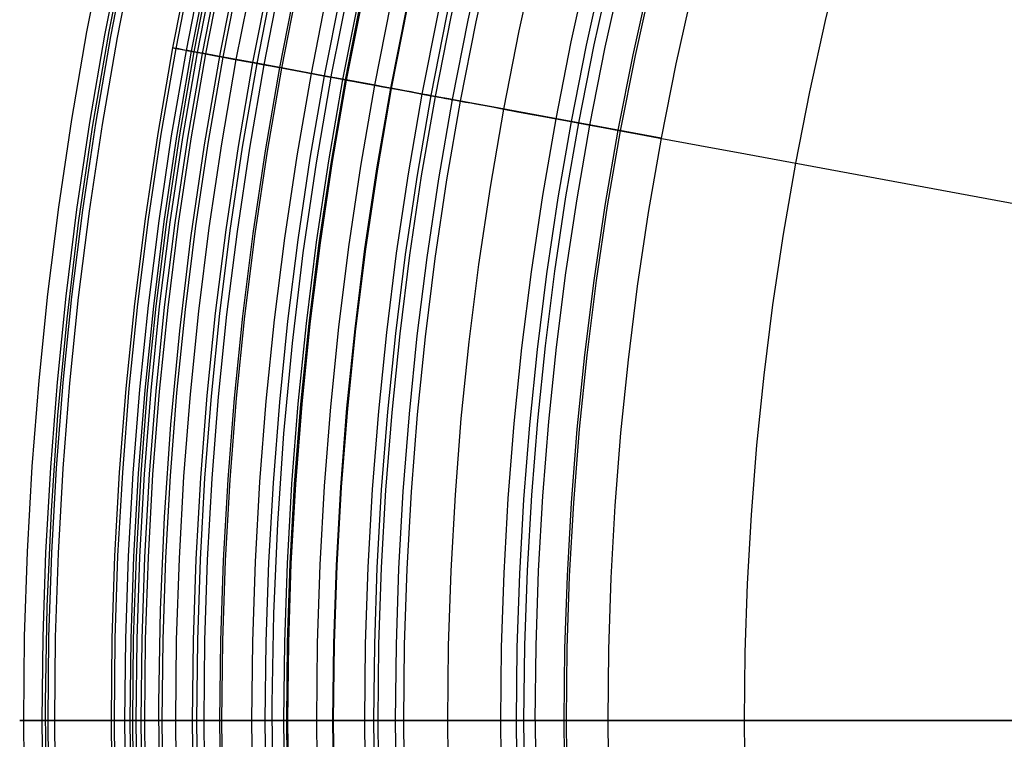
# Model space of a CAD drawing. Header units: millimetres. Extents: x -14 to 488, y -50 to 50.
# Tile 8 of 256: x 56 to 69, y 0 to 9. Entities that reach past the tile are written whole.
import ezdxf

# ---------------------------------------------------------------- set-up
doc = ezdxf.new("R2010")
doc.units = ezdxf.units.MM
doc.header["$MEASUREMENT"] = 0
doc.layers.add('Default', color=7, linetype='Continuous')

msp = doc.modelspace()

# ---------------------------------------------------------------- linework, layer by layer
at = {"layer": 'Default'}
for points in [[(58.916, 16.573), (58.504, 15.354), (58.122, 14.124), (57.773, 12.884), (57.456, 11.636), (57.171, 10.379), (56.919, 9.116), (56.701, 7.854), (56.515, 6.587), (56.362, 5.315), (56.241, 4.04), (56.155, 2.775), (56.1, 1.509), (56.078, 0.242), (56.088, -1.026), (56.129, -2.273), (56.202, -3.519), (56.306, -4.762), (56.44, -6.003), (56.603, -7.214), (56.795, -8.422), (57.016, -9.624)], [(57.626, 0), (57.638, 1.071), (57.674, 2.151), (57.735, 3.239), (57.821, 4.335), (57.934, 5.438), (58.072, 6.547), (58.238, 7.661), (58.431, 8.779), (58.653, 9.9), (58.902, 11.024), (59.181, 12.149), (59.488, 13.275), (59.825, 14.4), (60.191, 15.523), (60.588, 16.643)], [(57.805, 0), (57.817, 1.067), (57.853, 2.143), (57.913, 3.227), (57.999, 4.319), (58.111, 5.418), (58.249, 6.522), (58.415, 7.632), (58.607, 8.746), (58.828, 9.864), (59.077, 10.983), (59.354, 12.104), (59.66, 13.226), (59.996, 14.346), (60.361, 15.465), (60.755, 16.581)], [(60.823, 0), (60.834, 1), (60.868, 2.008), (60.925, 3.024), (61.005, 4.048), (61.11, 5.077), (61.24, 6.113), (61.395, 7.153), (61.575, 8.197), (61.782, 9.244), (62.015, 10.294), (62.275, 11.344), (62.562, 12.395), (62.877, 13.445), (63.219, 14.494), (63.588, 15.54), (63.986, 16.582)], [(58.028, 0), (58.04, 1.062), (58.076, 2.133), (58.136, 3.212), (58.222, 4.299), (58.333, 5.392), (58.471, 6.492), (58.635, 7.597), (58.827, 8.706), (59.046, 9.818), (59.294, 10.932), (59.57, 12.048), (59.875, 13.164), (60.209, 14.28), (60.572, 15.393), (60.965, 16.504)], [(58.084, 0), (58.096, 1.061), (58.132, 2.13), (58.192, 3.208), (58.277, 4.294), (58.389, 5.386), (58.526, 6.484), (58.69, 7.588), (58.882, 8.695), (59.101, 9.806), (59.348, 10.919), (59.624, 12.034), (59.929, 13.149), (60.262, 14.263), (60.625, 15.375), (61.017, 16.485)], [(58.18, 0), (58.191, 1.059), (58.227, 2.126), (58.287, 3.202), (58.372, 4.285), (58.483, 5.375), (58.621, 6.471), (58.785, 7.573), (58.976, 8.678), (59.194, 9.787), (59.441, 10.898), (59.716, 12.01), (60.02, 13.123), (60.353, 14.234), (60.715, 15.345), (61.107, 16.452)], [(58.389, 0), (58.401, 1.054), (58.437, 2.117), (58.497, 3.188), (58.581, 4.266), (58.692, 5.352), (58.829, 6.443), (58.992, 7.539), (59.182, 8.64), (59.4, 9.744), (59.646, 10.85), (59.92, 11.957), (60.222, 13.065), (60.554, 14.172), (60.914, 15.277), (61.304, 16.379)], [(58.416, 0), (58.428, 1.053), (58.464, 2.116), (58.524, 3.186), (58.608, 4.264), (58.719, 5.349), (58.855, 6.439), (59.018, 7.535), (59.209, 8.635), (59.426, 9.738), (59.672, 10.844), (59.946, 11.95), (60.248, 13.057), (60.579, 14.164), (60.94, 15.268), (61.329, 16.37)], [(61.406, 0), (61.416, 0.987), (61.45, 1.982), (61.506, 2.985), (61.585, 3.995), (61.689, 5.012), (61.817, 6.034), (61.97, 7.06), (62.148, 8.091), (62.352, 9.125), (62.582, 10.16), (62.839, 11.198), (63.122, 12.235), (63.432, 13.272), (63.77, 14.307), (64.135, 15.339), (64.527, 16.367)], [(58.814, 0), (58.826, 1.044), (58.861, 2.098), (58.92, 3.159), (59.004, 4.228), (59.114, 5.304), (59.249, 6.385), (59.411, 7.472), (59.6, 8.563), (59.815, 9.656), (60.059, 10.753), (60.33, 11.85), (60.63, 12.948), (60.959, 14.045), (61.316, 15.14), (61.702, 16.233)], [(58.814, 0), (58.826, 1.044), (58.861, 2.098), (58.92, 3.159), (59.004, 4.228), (59.114, 5.304), (59.249, 6.385), (59.411, 7.472), (59.6, 8.563), (59.815, 9.656), (60.059, 10.753), (60.33, 11.85), (60.63, 12.948), (60.959, 14.045), (61.316, 15.14), (61.702, 16.233)], [(58.991, 0), (59.003, 1.041), (59.038, 2.09), (59.097, 3.147), (59.181, 4.212), (59.29, 5.284), (59.425, 6.361), (59.586, 7.444), (59.774, 8.53), (59.989, 9.62), (60.232, 10.712), (60.502, 11.806), (60.801, 12.899), (61.128, 13.992), (61.484, 15.083), (61.869, 16.172)], [(55.793, 0), (55.805, 1.112), (55.843, 2.232), (55.906, 3.362), (55.996, 4.5), (56.112, 5.644), (56.256, 6.795), (56.428, 7.952), (56.629, 9.112), (56.859, 10.276), (57.118, 11.443), (57.407, 12.611), (57.726, 13.779), (58.076, 14.947), (58.456, 16.112)], [(56.037, 0), (56.05, 1.106), (56.087, 2.222), (56.15, 3.346), (56.239, 4.478), (56.355, 5.617), (56.498, 6.762), (56.669, 7.913), (56.869, 9.068), (57.098, 10.226), (57.356, 11.387), (57.643, 12.549), (57.961, 13.712), (58.309, 14.874), (58.687, 16.034)], [(60.331, 16.074), (59.93, 14.891), (59.561, 13.698), (59.222, 12.496), (58.914, 11.285), (58.638, 10.067), (58.394, 8.842), (58.182, 7.617), (58.002, 6.388), (57.853, 5.155), (57.736, 3.918), (57.652, 2.692), (57.599, 1.463), (57.578, 0.234), (57.588, -0.995), (57.628, -2.205), (57.698, -3.413), (57.799, -4.619), (57.929, -5.822), (58.087, -6.997), (58.273, -8.168), (58.488, -9.334)], [(60.331, 16.074), (59.93, 14.891), (59.561, 13.698), (59.222, 12.496), (58.914, 11.285), (58.638, 10.067), (58.394, 8.842), (58.182, 7.617), (58.002, 6.388), (57.853, 5.155), (57.736, 3.918), (57.652, 2.692), (57.599, 1.463), (57.578, 0.234), (57.588, -0.995), (57.628, -2.205), (57.698, -3.413), (57.799, -4.619), (57.929, -5.822), (58.087, -6.997), (58.273, -8.168), (58.488, -9.334)], [(59.238, 0), (59.25, 1.035), (59.284, 2.079), (59.343, 3.131), (59.427, 4.19), (59.535, 5.256), (59.669, 6.328), (59.83, 7.405), (60.017, 8.485), (60.231, 9.569), (60.472, 10.656), (60.741, 11.743), (61.038, 12.831), (61.364, 13.919), (61.718, 15.004), (62.101, 16.087)], [(59.274, 0), (59.286, 1.034), (59.321, 2.077), (59.379, 3.128), (59.463, 4.187), (59.571, 5.252), (59.705, 6.323), (59.865, 7.399), (60.052, 8.479), (60.266, 9.562), (60.507, 10.647), (60.776, 11.734), (61.073, 12.821), (61.398, 13.908), (61.752, 14.992), (62.135, 16.074)], [(59.289, 0), (59.3, 1.034), (59.335, 2.077), (59.394, 3.127), (59.477, 4.186), (59.586, 5.25), (59.72, 6.321), (59.88, 7.396), (60.067, 8.476), (60.28, 9.559), (60.521, 10.644), (60.79, 11.731), (61.087, 12.817), (61.412, 13.903), (61.766, 14.988), (62.148, 16.069)], [(62.108, 0), (62.119, 0.971), (62.152, 1.951), (62.207, 2.938), (62.285, 3.932), (62.387, 4.933), (62.513, 5.938), (62.664, 6.949), (62.839, 7.963), (63.04, 8.98), (63.266, 10), (63.519, 11.021), (63.798, 12.042), (64.103, 13.062), (64.435, 14.08), (64.795, 15.096), (65.181, 16.109)], [(62.315, 0), (62.325, 0.967), (62.358, 1.942), (62.413, 2.924), (62.491, 3.914), (62.592, 4.909), (62.717, 5.91), (62.867, 6.916), (63.042, 7.926), (63.242, 8.938), (63.467, 9.953), (63.718, 10.969), (63.996, 11.985), (64.3, 13), (64.631, 14.014), (64.988, 15.025), (65.373, 16.033)], [(56.115, 0), (56.127, 1.104), (56.164, 2.218), (56.227, 3.341), (56.316, 4.471), (56.432, 5.608), (56.575, 6.752), (56.746, 7.901), (56.945, 9.054), (57.173, 10.21), (57.431, 11.37), (57.718, 12.53), (58.035, 13.691), (58.383, 14.851), (58.76, 16.009)], [(56.204, 0), (56.216, 1.102), (56.253, 2.214), (56.316, 3.335), (56.405, 4.463), (56.52, 5.598), (56.663, 6.74), (56.834, 7.886), (57.033, 9.037), (57.261, 10.192), (57.518, 11.349), (57.805, 12.507), (58.121, 13.666), (58.468, 14.824), (58.845, 15.98)], [(59.671, 0), (59.682, 1.025), (59.717, 2.06), (59.775, 3.102), (59.858, 4.151), (59.965, 5.207), (60.098, 6.269), (60.257, 7.336), (60.442, 8.407), (60.654, 9.481), (60.893, 10.557), (61.16, 11.634), (61.454, 12.712), (61.777, 13.789), (62.127, 14.865), (62.507, 15.937)], [(65.462, 15.997), (65.086, 15.013), (64.734, 14.02), (64.406, 13.018), (64.103, 12.009), (63.824, 10.993), (63.57, 9.97), (63.34, 8.942), (63.136, 7.908), (62.966, 6.929), (62.819, 5.946), (62.694, 4.959), (62.592, 3.971), (62.513, 2.98), (62.456, 1.987), (62.422, 0.994), (62.41, 0)], [(62.563, 0), (62.574, 0.99), (62.608, 1.98), (62.665, 2.969), (62.744, 3.957), (62.846, 4.942), (62.97, 5.925), (63.117, 6.904), (63.286, 7.88), (63.489, 8.911), (63.718, 9.935), (63.971, 10.955), (64.249, 11.967), (64.551, 12.973), (64.878, 13.971), (65.229, 14.96), (65.603, 15.941)], [(59.885, 0), (59.896, 1.021), (59.931, 2.05), (59.989, 3.087), (60.071, 4.132), (60.178, 5.183), (60.31, 6.24), (60.468, 7.302), (60.653, 8.368), (60.864, 9.437), (61.102, 10.508), (61.367, 11.581), (61.66, 12.653), (61.981, 13.725), (62.33, 14.796), (62.708, 15.863)], [(59.895, 0), (59.906, 1.02), (59.941, 2.05), (59.999, 3.087), (60.081, 4.131), (60.188, 5.182), (60.32, 6.239), (60.478, 7.3), (60.663, 8.366), (60.874, 9.435), (61.112, 10.506), (61.377, 11.578), (61.67, 12.651), (61.991, 13.722), (62.34, 14.793), (62.717, 15.86)], [(62.947, 0), (62.957, 0.953), (62.989, 1.914), (63.043, 2.882), (63.12, 3.857), (63.22, 4.838), (63.344, 5.825), (63.491, 6.816), (63.663, 7.811), (63.86, 8.808), (64.082, 9.808), (64.33, 10.809), (64.603, 11.811), (64.903, 12.812), (65.229, 13.811), (65.581, 14.807), (65.96, 15.8)], [(62.977, 0), (62.987, 0.952), (63.019, 1.912), (63.073, 2.88), (63.15, 3.854), (63.25, 4.835), (63.373, 5.821), (63.521, 6.811), (63.693, 7.805), (63.889, 8.802), (64.111, 9.802), (64.359, 10.802), (64.632, 11.803), (64.932, 12.803), (65.257, 13.801), (65.61, 14.797), (65.988, 15.789)], [(65.334, 0), (65.344, 0.9), (65.374, 1.807), (65.425, 2.722), (65.498, 3.642), (65.592, 4.569), (65.709, 5.501), (65.848, 6.437), (66.011, 7.376), (66.197, 8.319), (66.406, 9.263), (66.64, 10.208), (66.899, 11.154), (67.182, 12.099), (67.489, 13.043), (67.822, 13.984), (68.18, 14.921), (68.563, 15.855)], [(65.334, 0), (65.344, 0.9), (65.374, 1.807), (65.425, 2.722), (65.498, 3.642), (65.592, 4.569), (65.709, 5.501), (65.848, 6.437), (66.011, 7.376), (66.197, 8.319), (66.406, 9.263), (66.64, 10.208), (66.899, 11.154), (67.182, 12.099), (67.489, 13.043), (67.822, 13.984), (68.18, 14.921), (68.563, 15.855)], [(56.953, 0), (56.965, 1.086), (57.001, 2.181), (57.063, 3.284), (57.151, 4.395), (57.264, 5.514), (57.405, 6.638), (57.573, 7.767), (57.769, 8.901), (57.994, 10.038), (58.247, 11.178), (58.529, 12.319), (58.841, 13.46), (59.182, 14.601), (59.554, 15.739)], [(56.993, 0), (57.005, 1.085), (57.041, 2.179), (57.103, 3.282), (57.19, 4.392), (57.304, 5.509), (57.445, 6.632), (57.613, 7.761), (57.809, 8.894), (58.033, 10.03), (58.286, 11.169), (58.568, 12.309), (58.879, 13.449), (59.221, 14.589), (59.592, 15.726)], [(57.133, 0), (57.145, 1.082), (57.181, 2.173), (57.243, 3.272), (57.33, 4.379), (57.444, 5.493), (57.584, 6.613), (57.751, 7.739), (57.947, 8.868), (58.17, 10.001), (58.422, 11.137), (58.704, 12.274), (59.014, 13.411), (59.355, 14.547), (59.725, 15.681)], [(57.204, 0), (57.216, 1.08), (57.252, 2.17), (57.314, 3.267), (57.401, 4.373), (57.514, 5.485), (57.654, 6.604), (57.821, 7.728), (58.016, 8.856), (58.24, 9.987), (58.492, 11.121), (58.772, 12.256), (59.082, 13.391), (59.422, 14.526), (59.792, 15.658)], [(57.236, 0), (57.248, 1.079), (57.284, 2.168), (57.346, 3.265), (57.433, 4.37), (57.546, 5.482), (57.686, 6.599), (57.853, 7.722), (58.048, 8.85), (58.271, 9.98), (58.523, 11.113), (58.803, 12.248), (59.113, 13.382), (59.453, 14.516), (59.822, 15.648)], [(60.308, 0), (60.319, 1.011), (60.353, 2.031), (60.41, 3.059), (60.492, 4.094), (60.598, 5.136), (60.729, 6.183), (60.886, 7.235), (61.068, 8.291), (61.277, 9.35), (61.513, 10.411), (61.776, 11.474), (62.066, 12.537), (62.384, 13.599), (62.73, 14.66), (63.104, 15.718)], [(60.427, 0), (60.439, 1.009), (60.473, 2.026), (60.53, 3.051), (60.611, 4.083), (60.717, 5.122), (60.848, 6.166), (61.004, 7.216), (61.186, 8.269), (61.395, 9.325), (61.63, 10.384), (61.892, 11.444), (62.182, 12.504), (62.499, 13.564), (62.844, 14.621), (63.217, 15.676)], [(60.484, 0), (60.495, 1.007), (60.529, 2.023), (60.587, 3.047), (60.668, 4.078), (60.774, 5.116), (60.904, 6.159), (61.06, 7.207), (61.242, 8.259), (61.45, 9.314), (61.685, 10.371), (61.947, 11.43), (62.236, 12.488), (62.553, 13.547), (62.898, 14.603), (63.27, 15.657)], [(57.282, 0), (57.294, 1.078), (57.331, 2.166), (57.392, 3.262), (57.479, 4.366), (57.592, 5.477), (57.732, 6.593), (57.899, 7.715), (58.093, 8.841), (58.316, 9.971), (58.568, 11.103), (58.848, 12.236), (59.158, 13.369), (59.497, 14.502), (59.866, 15.633)], [(57.349, 0), (57.361, 1.077), (57.397, 2.163), (57.458, 3.258), (57.545, 4.36), (57.658, 5.469), (57.797, 6.584), (57.964, 7.705), (58.159, 8.829), (58.381, 9.957), (58.632, 11.088), (58.912, 12.219), (59.222, 13.351), (59.56, 14.482), (59.929, 15.612)], [(57.395, 0), (57.406, 1.076), (57.443, 2.161), (57.504, 3.255), (57.591, 4.356), (57.703, 5.464), (57.843, 6.578), (58.01, 7.697), (58.204, 8.821), (58.426, 9.948), (58.677, 11.077), (58.957, 12.208), (59.266, 13.339), (59.604, 14.469), (59.972, 15.597)], [(61.745, 15.575), (61.357, 14.429), (60.999, 13.273), (60.671, 12.108), (60.373, 10.935), (60.105, 9.754), (59.868, 8.567), (59.663, 7.381), (59.488, 6.19), (59.345, 4.995), (59.232, 3.796), (59.15, 2.608), (59.099, 1.418), (59.078, 0.227), (59.087, -0.964), (59.126, -2.136), (59.194, -3.307), (59.292, -4.475), (59.419, -5.641), (59.571, -6.78), (59.751, -7.914), (59.96, -9.044), (60.195, -10.168)], [(60.714, 0), (60.726, 1.002), (60.759, 2.013), (60.816, 3.032), (60.897, 4.057), (61.002, 5.09), (61.132, 6.127), (61.287, 7.17), (61.468, 8.217), (61.675, 9.266), (61.909, 10.318), (62.17, 11.372), (62.458, 12.425), (62.773, 13.478), (63.116, 14.529), (63.486, 15.577)], [(66.496, 15.588), (66.122, 14.609), (65.774, 13.625), (65.453, 12.64), (65.157, 11.652), (64.887, 10.664), (64.643, 9.677), (64.424, 8.69), (64.23, 7.706), (64.06, 6.724), (63.914, 5.746), (63.792, 4.773), (63.694, 3.805), (63.618, 2.843), (63.565, 1.888), (63.533, 0.94), (63.523, 0)], [(60.874, -9.435), (60.663, -8.366), (60.478, -7.3), (60.32, -6.239), (60.188, -5.182), (60.081, -4.131), (59.999, -3.087), (59.941, -2.05), (59.906, -1.02), (59.895, 0)], [(61.277, -9.35), (61.068, -8.291), (60.886, -7.235), (60.729, -6.183), (60.598, -5.136), (60.492, -4.094), (60.41, -3.059), (60.353, -2.031), (60.319, -1.011), (60.308, 0)], [(62.015, -10.294), (61.782, -9.244), (61.575, -8.197), (61.395, -7.153), (61.24, -6.113), (61.11, -5.077), (61.005, -4.048), (60.925, -3.024), (60.868, -2.008), (60.834, -1), (60.823, 0)], [(62.582, -10.16), (62.352, -9.125), (62.148, -8.091), (61.97, -7.06), (61.817, -6.034), (61.689, -5.012), (61.585, -3.995), (61.506, -2.985), (61.45, -1.982), (61.416, -0.987), (61.406, 0)], [(63.266, -10), (63.04, -8.98), (62.839, -7.963), (62.664, -6.949), (62.513, -5.938), (62.387, -4.933), (62.285, -3.932), (62.207, -2.938), (62.152, -1.951), (62.119, -0.971), (62.108, 0)], [(63.467, -9.953), (63.242, -8.938), (63.042, -7.926), (62.867, -6.916), (62.717, -5.91), (62.592, -4.909), (62.491, -3.914), (62.413, -2.924), (62.358, -1.942), (62.325, -0.967), (62.315, 0)], [(62.41, 0), (62.422, -0.994), (62.456, -1.987), (62.513, -2.98), (62.592, -3.971), (62.694, -4.959), (62.819, -5.946), (62.966, -6.929), (63.136, -7.908), (63.34, -8.942), (63.57, -9.97)], [(62.563, 0), (62.573, -0.961), (62.606, -1.931), (62.66, -2.908), (62.738, -3.891), (62.839, -4.881), (62.963, -5.877), (63.112, -6.877), (63.286, -7.88), (63.484, -8.887), (63.708, -9.896)], [(64.082, -9.808), (63.86, -8.808), (63.663, -7.811), (63.491, -6.816), (63.344, -5.825), (63.22, -4.838), (63.12, -3.857), (63.043, -2.882), (62.989, -1.914), (62.957, -0.953), (62.947, 0)], [(64.111, -9.802), (63.889, -8.802), (63.693, -7.805), (63.521, -6.811), (63.373, -5.821), (63.25, -4.835), (63.15, -3.854), (63.073, -2.88), (63.019, -1.912), (62.987, -0.952), (62.977, 0)], [(63.523, 0), (63.533, -0.94), (63.565, -1.888), (63.618, -2.843), (63.694, -3.805), (63.792, -4.773), (63.914, -5.746), (64.06, -6.724), (64.23, -7.706), (64.424, -8.69), (64.643, -9.677)], [(66.64, -10.208), (66.406, -9.263), (66.197, -8.319), (66.011, -7.376), (65.848, -6.437), (65.709, -5.501), (65.592, -4.569), (65.498, -3.642), (65.425, -2.722), (65.374, -1.807), (65.344, -0.9), (65.334, 0)], [(66.64, -10.208), (66.406, -9.263), (66.197, -8.319), (66.011, -7.376), (65.848, -6.437), (65.709, -5.501), (65.592, -4.569), (65.498, -3.642), (65.425, -2.722), (65.374, -1.807), (65.344, -0.9), (65.334, 0)], [(56.859, -10.276), (56.629, -9.112), (56.428, -7.952), (56.256, -6.795), (56.112, -5.644), (55.996, -4.5), (55.906, -3.362), (55.843, -2.232), (55.805, -1.112), (55.793, 0)], [(57.098, -10.226), (56.869, -9.068), (56.669, -7.913), (56.498, -6.762), (56.355, -5.617), (56.239, -4.478), (56.15, -3.346), (56.087, -2.222), (56.05, -1.106), (56.037, 0)], [(57.173, -10.21), (56.945, -9.054), (56.746, -7.901), (56.575, -6.752), (56.432, -5.608), (56.316, -4.471), (56.227, -3.341), (56.164, -2.218), (56.127, -1.104), (56.115, 0)], [(57.261, -10.192), (57.033, -9.037), (56.834, -7.886), (56.663, -6.74), (56.52, -5.598), (56.405, -4.463), (56.316, -3.335), (56.253, -2.214), (56.216, -1.102), (56.204, 0)], [(57.994, -10.038), (57.769, -8.901), (57.573, -7.767), (57.405, -6.638), (57.264, -5.514), (57.151, -4.395), (57.063, -3.284), (57.001, -2.181), (56.965, -1.086), (56.953, 0)], [(58.033, -10.03), (57.809, -8.894), (57.613, -7.761), (57.445, -6.632), (57.304, -5.509), (57.19, -4.392), (57.103, -3.282), (57.041, -2.179), (57.005, -1.085), (56.993, 0)], [(58.17, -10.001), (57.947, -8.868), (57.751, -7.739), (57.584, -6.613), (57.444, -5.493), (57.33, -4.379), (57.243, -3.272), (57.181, -2.173), (57.145, -1.082), (57.133, 0)], [(58.24, -9.987), (58.016, -8.856), (57.821, -7.728), (57.654, -6.604), (57.514, -5.485), (57.401, -4.373), (57.314, -3.267), (57.252, -2.17), (57.216, -1.08), (57.204, 0)], [(58.271, -9.98), (58.048, -8.85), (57.853, -7.722), (57.686, -6.599), (57.546, -5.482), (57.433, -4.37), (57.346, -3.265), (57.284, -2.168), (57.248, -1.079), (57.236, 0)], [(58.316, -9.971), (58.093, -8.841), (57.899, -7.715), (57.732, -6.593), (57.592, -5.477), (57.479, -4.366), (57.392, -3.262), (57.331, -2.166), (57.294, -1.078), (57.282, 0)], [(58.381, -9.957), (58.159, -8.829), (57.964, -7.705), (57.797, -6.584), (57.658, -5.469), (57.545, -4.36), (57.458, -3.258), (57.397, -2.163), (57.361, -1.077), (57.349, 0)], [(58.426, -9.948), (58.204, -8.821), (58.01, -7.697), (57.843, -6.578), (57.703, -5.464), (57.591, -4.356), (57.504, -3.255), (57.443, -2.161), (57.406, -1.076), (57.395, 0)], [(58.653, -9.9), (58.431, -8.779), (58.238, -7.661), (58.072, -6.547), (57.934, -5.438), (57.821, -4.335), (57.735, -3.239), (57.674, -2.151), (57.638, -1.071), (57.626, 0)], [(58.828, -9.864), (58.607, -8.746), (58.415, -7.632), (58.249, -6.522), (58.111, -5.418), (57.999, -4.319), (57.913, -3.227), (57.853, -2.143), (57.817, -1.067), (57.805, 0)], [(59.046, -9.818), (58.827, -8.706), (58.635, -7.597), (58.471, -6.492), (58.333, -5.392), (58.222, -4.299), (58.136, -3.212), (58.076, -2.133), (58.04, -1.062), (58.028, 0)], [(59.101, -9.806), (58.882, -8.695), (58.69, -7.588), (58.526, -6.484), (58.389, -5.386), (58.277, -4.294), (58.192, -3.208), (58.132, -2.13), (58.096, -1.061), (58.084, 0)], [(59.194, -9.787), (58.976, -8.678), (58.785, -7.573), (58.621, -6.471), (58.483, -5.375), (58.372, -4.285), (58.287, -3.202), (58.227, -2.126), (58.191, -1.059), (58.18, 0)], [(59.4, -9.744), (59.182, -8.64), (58.992, -7.539), (58.829, -6.443), (58.692, -5.352), (58.581, -4.266), (58.497, -3.188), (58.437, -2.117), (58.401, -1.054), (58.389, 0)], [(59.426, -9.738), (59.209, -8.635), (59.018, -7.535), (58.855, -6.439), (58.719, -5.349), (58.608, -4.264), (58.524, -3.186), (58.464, -2.116), (58.428, -1.053), (58.416, 0)], [(59.815, -9.656), (59.6, -8.563), (59.411, -7.472), (59.249, -6.385), (59.114, -5.304), (59.004, -4.228), (58.92, -3.159), (58.861, -2.098), (58.826, -1.044), (58.814, 0)], [(59.815, -9.656), (59.6, -8.563), (59.411, -7.472), (59.249, -6.385), (59.114, -5.304), (59.004, -4.228), (58.92, -3.159), (58.861, -2.098), (58.826, -1.044), (58.814, 0)], [(59.989, -9.62), (59.774, -8.53), (59.586, -7.444), (59.425, -6.361), (59.29, -5.284), (59.181, -4.212), (59.097, -3.147), (59.038, -2.09), (59.003, -1.041), (58.991, 0)], [(60.231, -9.569), (60.017, -8.485), (59.83, -7.405), (59.669, -6.328), (59.535, -5.256), (59.427, -4.19), (59.343, -3.131), (59.284, -2.079), (59.25, -1.035), (59.238, 0)], [(60.266, -9.562), (60.052, -8.479), (59.865, -7.399), (59.705, -6.323), (59.571, -5.252), (59.463, -4.187), (59.379, -3.128), (59.321, -2.077), (59.286, -1.034), (59.274, 0)], [(60.28, -9.559), (60.067, -8.476), (59.88, -7.396), (59.72, -6.321), (59.586, -5.25), (59.477, -4.186), (59.394, -3.127), (59.335, -2.077), (59.3, -1.034), (59.289, 0)], [(60.654, -9.481), (60.442, -8.407), (60.257, -7.336), (60.098, -6.269), (59.965, -5.207), (59.858, -4.151), (59.775, -3.102), (59.717, -2.06), (59.682, -1.025), (59.671, 0)], [(60.864, -9.437), (60.653, -8.368), (60.468, -7.302), (60.31, -6.24), (60.178, -5.183), (60.071, -4.132), (59.989, -3.087), (59.931, -2.05), (59.896, -1.021), (59.885, 0)], [(61.63, -10.384), (61.395, -9.325), (61.186, -8.269), (61.004, -7.216), (60.848, -6.166), (60.717, -5.122), (60.611, -4.083), (60.53, -3.051), (60.473, -2.026), (60.439, -1.009), (60.427, 0)], [(61.685, -10.371), (61.45, -9.314), (61.242, -8.259), (61.06, -7.207), (60.904, -6.159), (60.774, -5.116), (60.668, -4.078), (60.587, -3.047), (60.529, -2.023), (60.495, -1.007), (60.484, 0)], [(61.909, -10.318), (61.675, -9.266), (61.468, -8.217), (61.287, -7.17), (61.132, -6.127), (61.002, -5.09), (60.897, -4.057), (60.816, -3.032), (60.759, -2.013), (60.726, -1.002), (60.714, 0)]]:
    msp.add_lwpolyline(points, dxfattribs=at)
at = {"layer": 'Default', "extrusion": (0.183083, 0.983097, 0)}
for points in [[(-57.288, 25.334), (-57.287, 25.301), (-57.286, 25.267), (-57.284, 25.234), (-57.282, 25.2), (-57.278, 25.165), (-57.274, 25.131), (-57.269, 25.096), (-57.263, 25.061), (-57.256, 25.027), (-57.248, 24.992), (-57.239, 24.957), (-57.23, 24.922), (-57.219, 24.887), (-57.208, 24.852), (-57.196, 24.817), (-57.182, 24.782), (-57.168, 24.748), (-57.153, 24.713), (-57.137, 24.679), (-57.12, 24.645), (-57.102, 24.612), (-57.084, 24.579), (-57.064, 24.546), (-57.043, 24.514), (-57.022, 24.482), (-57, 24.45), (-56.976, 24.419), (-56.952, 24.389), (-56.928, 24.359), (-56.902, 24.33), (-56.876, 24.301), (-56.848, 24.274), (-56.821, 24.247), (-56.792, 24.22), (-56.763, 24.195), (-56.733, 24.17), (-56.703, 24.146), (-56.672, 24.123), (-56.641, 24.1), (-56.609, 24.079), (-56.576, 24.058), (-56.543, 24.039), (-56.51, 24.02), (-56.477, 24.002), (-56.443, 23.985), (-56.409, 23.969), (-56.374, 23.954), (-56.34, 23.94), (-56.305, 23.926), (-56.27, 23.914), (-56.236, 23.903), (-56.201, 23.892), (-56.166, 23.883), (-56.131, 23.874), (-56.096, 23.866), (-56.061, 23.859), (-56.026, 23.853), (-55.991, 23.848), (-55.957, 23.844), (-55.923, 23.84), (-55.889, 23.838), (-55.855, 23.836), (-55.821, 23.835), (-55.788, 23.834), (-55.755, 23.835), (-55.721, 23.836), (-55.687, 23.838), (-55.653, 23.84), (-55.619, 23.844), (-55.584, 23.848), (-55.55, 23.853), (-55.515, 23.859), (-55.48, 23.866), (-55.445, 23.874), (-55.41, 23.883), (-55.375, 23.892), (-55.34, 23.903), (-55.305, 23.914), (-55.27, 23.926), (-55.236, 23.94), (-55.201, 23.954), (-55.167, 23.969), (-55.133, 23.985), (-55.099, 24.002), (-55.065, 24.02), (-55.032, 24.039), (-54.999, 24.058), (-54.967, 24.079), (-54.935, 24.1), (-54.904, 24.123), (-54.873, 24.146), (-54.842, 24.17), (-54.813, 24.195), (-54.783, 24.22), (-54.755, 24.247), (-54.727, 24.274), (-54.7, 24.301), (-54.674, 24.33), (-54.648, 24.359), (-54.623, 24.389), (-54.599, 24.419), (-54.576, 24.45), (-54.554, 24.482), (-54.532, 24.514), (-54.512, 24.546), (-54.492, 24.579), (-54.473, 24.612), (-54.455, 24.645), (-54.438, 24.679), (-54.422, 24.713), (-54.407, 24.748), (-54.393, 24.782), (-54.38, 24.817), (-54.368, 24.852), (-54.356, 24.887), (-54.346, 24.922), (-54.336, 24.957), (-54.327, 24.992), (-54.32, 25.027), (-54.313, 25.061), (-54.307, 25.096), (-54.302, 25.131), (-54.297, 25.165), (-54.294, 25.2), (-54.291, 25.234), (-54.289, 25.267), (-54.288, 25.301), (-54.288, 25.334)], [(-54.288, 25.334), (-54.288, 25.368), (-54.289, 25.401), (-54.291, 25.435), (-54.294, 25.469), (-54.297, 25.503), (-54.302, 25.538), (-54.307, 25.573), (-54.313, 25.607), (-54.32, 25.642), (-54.327, 25.677), (-54.336, 25.712), (-54.346, 25.747), (-54.356, 25.782), (-54.368, 25.817), (-54.38, 25.852), (-54.393, 25.886), (-54.407, 25.921), (-54.422, 25.955), (-54.438, 25.989), (-54.455, 26.023), (-54.473, 26.057), (-54.492, 26.09), (-54.512, 26.123), (-54.532, 26.155), (-54.554, 26.187), (-54.576, 26.219), (-54.599, 26.249), (-54.623, 26.28), (-54.648, 26.31), (-54.674, 26.339), (-54.7, 26.367), (-54.727, 26.395), (-54.755, 26.422), (-54.783, 26.448), (-54.813, 26.474), (-54.842, 26.499), (-54.873, 26.523), (-54.904, 26.546), (-54.935, 26.568), (-54.967, 26.59), (-54.999, 26.61), (-55.032, 26.63), (-55.065, 26.649), (-55.099, 26.667), (-55.133, 26.684), (-55.167, 26.7), (-55.201, 26.715), (-55.236, 26.729), (-55.27, 26.742), (-55.305, 26.755), (-55.34, 26.766), (-55.375, 26.776), (-55.41, 26.786), (-55.445, 26.795), (-55.48, 26.802), (-55.515, 26.809), (-55.55, 26.815), (-55.584, 26.82), (-55.619, 26.825), (-55.653, 26.828), (-55.687, 26.831), (-55.721, 26.833), (-55.755, 26.834), (-55.788, 26.834), (-55.821, 26.834), (-55.855, 26.833), (-55.889, 26.831), (-55.923, 26.828), (-55.957, 26.825), (-55.991, 26.82), (-56.026, 26.815), (-56.061, 26.809), (-56.096, 26.802), (-56.131, 26.795), (-56.166, 26.786), (-56.201, 26.776), (-56.236, 26.766), (-56.27, 26.755), (-56.305, 26.742), (-56.34, 26.729), (-56.374, 26.715), (-56.409, 26.7), (-56.443, 26.684), (-56.477, 26.667), (-56.51, 26.649), (-56.543, 26.63), (-56.576, 26.61), (-56.609, 26.59), (-56.641, 26.568), (-56.672, 26.546), (-56.703, 26.523), (-56.733, 26.499), (-56.763, 26.474), (-56.792, 26.448), (-56.821, 26.422), (-56.848, 26.395), (-56.876, 26.367), (-56.902, 26.339), (-56.928, 26.31), (-56.952, 26.28), (-56.976, 26.249), (-57, 26.219), (-57.022, 26.187), (-57.043, 26.155), (-57.064, 26.123), (-57.084, 26.09), (-57.102, 26.057), (-57.12, 26.023), (-57.137, 25.989), (-57.153, 25.955), (-57.168, 25.921), (-57.182, 25.886), (-57.196, 25.852), (-57.208, 25.817), (-57.219, 25.782), (-57.23, 25.747), (-57.239, 25.712), (-57.248, 25.677), (-57.256, 25.642), (-57.263, 25.607), (-57.269, 25.573), (-57.274, 25.538), (-57.278, 25.503), (-57.282, 25.469), (-57.284, 25.435), (-57.286, 25.401), (-57.287, 25.368), (-57.288, 25.334)]]:
    msp.add_lwpolyline(points, dxfattribs=at)
at = {"layer": 'Default', "extrusion": (0.181963, 0.983305, 0)}
msp.add_lwpolyline([(-60.547, 77.808), (-60.548, 77.812), (-60.55, 77.816), (-60.551, 77.821), (-60.553, 77.825), (-60.555, 77.829), (-60.556, 77.833), (-60.558, 77.838), (-60.561, 77.842), (-60.563, 77.846), (-60.565, 77.85), (-60.567, 77.854), (-60.57, 77.859), (-60.573, 77.863), (-60.575, 77.867), (-60.578, 77.871), (-60.581, 77.875), (-60.584, 77.879), (-60.588, 77.882), (-60.591, 77.886), (-60.594, 77.89), (-60.598, 77.893), (-60.601, 77.897), (-60.605, 77.901), (-60.609, 77.904), (-60.613, 77.907), (-60.617, 77.91), (-60.621, 77.913), (-60.625, 77.916), (-60.63, 77.919), (-60.634, 77.922), (-60.638, 77.925), (-60.643, 77.927), (-60.648, 77.93), (-60.652, 77.932), (-60.657, 77.934), (-60.662, 77.936), (-60.666, 77.938), (-60.671, 77.94), (-60.676, 77.942), (-60.681, 77.943), (-60.686, 77.945), (-60.691, 77.946), (-60.696, 77.947), (-60.701, 77.948), (-60.706, 77.949), (-60.711, 77.95), (-60.716, 77.951), (-60.721, 77.951), (-60.725, 77.952), (-60.73, 77.952), (-60.735, 77.952), (-60.74, 77.952), (-60.745, 77.952), (-60.75, 77.952), (-60.755, 77.951), (-60.759, 77.951), (-60.764, 77.95), (-60.769, 77.95), (-60.773, 77.949), (-60.778, 77.948), (-60.782, 77.947), (-60.787, 77.946), (-60.791, 77.945), (-60.795, 77.944)], dxfattribs=at)
at = {"layer": 'Default', "extrusion": (0.167472, 0.984624, -0.049675)}
msp.add_lwpolyline([(-58.054, 73.452), (-57.156, 73.715)], dxfattribs=at)
at = {"layer": 'Default', "extrusion": (0.081129, 0.996704, 0)}
for points in [[(-58.728, 25.334), (-58.728, 25.301), (-58.727, 25.267), (-58.725, 25.234), (-58.722, 25.2), (-58.719, 25.165), (-58.714, 25.131), (-58.709, 25.096), (-58.703, 25.061), (-58.696, 25.027), (-58.689, 24.992), (-58.68, 24.957), (-58.67, 24.922), (-58.66, 24.887), (-58.649, 24.852), (-58.636, 24.817), (-58.623, 24.782), (-58.609, 24.748), (-58.594, 24.713), (-58.578, 24.679), (-58.561, 24.645), (-58.543, 24.612), (-58.524, 24.579), (-58.504, 24.546), (-58.484, 24.514), (-58.462, 24.482), (-58.44, 24.45), (-58.417, 24.419), (-58.393, 24.389), (-58.368, 24.359), (-58.342, 24.33), (-58.316, 24.301), (-58.289, 24.274), (-58.261, 24.247), (-58.233, 24.22), (-58.204, 24.195), (-58.174, 24.17), (-58.143, 24.146), (-58.112, 24.123), (-58.081, 24.1), (-58.049, 24.079), (-58.017, 24.058), (-57.984, 24.039), (-57.951, 24.02), (-57.917, 24.002), (-57.883, 23.985), (-57.849, 23.969), (-57.815, 23.954), (-57.78, 23.94), (-57.746, 23.926), (-57.711, 23.914), (-57.676, 23.903), (-57.641, 23.892), (-57.606, 23.883), (-57.571, 23.874), (-57.536, 23.866), (-57.501, 23.859), (-57.466, 23.853), (-57.432, 23.848), (-57.397, 23.844), (-57.363, 23.84), (-57.329, 23.838), (-57.295, 23.836), (-57.262, 23.835), (-57.228, 23.834), (-57.195, 23.835), (-57.161, 23.836), (-57.128, 23.838), (-57.094, 23.84), (-57.059, 23.844), (-57.025, 23.848), (-56.99, 23.853), (-56.955, 23.859), (-56.92, 23.866), (-56.886, 23.874), (-56.851, 23.883), (-56.816, 23.892), (-56.781, 23.903), (-56.746, 23.914), (-56.711, 23.926), (-56.676, 23.94), (-56.642, 23.954), (-56.607, 23.969), (-56.573, 23.985), (-56.539, 24.002), (-56.506, 24.02), (-56.473, 24.039), (-56.44, 24.058), (-56.407, 24.079), (-56.376, 24.1), (-56.344, 24.123), (-56.313, 24.146), (-56.283, 24.17), (-56.253, 24.195), (-56.224, 24.22), (-56.195, 24.247), (-56.168, 24.274), (-56.141, 24.301), (-56.114, 24.33), (-56.089, 24.359), (-56.064, 24.389), (-56.04, 24.419), (-56.017, 24.45), (-55.994, 24.482), (-55.973, 24.514), (-55.952, 24.546), (-55.933, 24.579), (-55.914, 24.612), (-55.896, 24.645), (-55.879, 24.679), (-55.863, 24.713), (-55.848, 24.748), (-55.834, 24.782), (-55.82, 24.817), (-55.808, 24.852), (-55.797, 24.887), (-55.786, 24.922), (-55.777, 24.957), (-55.768, 24.992), (-55.76, 25.027), (-55.753, 25.061), (-55.747, 25.096), (-55.742, 25.131), (-55.738, 25.165), (-55.734, 25.2), (-55.732, 25.234), (-55.73, 25.267), (-55.729, 25.301), (-55.728, 25.334)], [(-55.728, 25.334), (-55.729, 25.368), (-55.73, 25.401), (-55.732, 25.435), (-55.734, 25.469), (-55.738, 25.503), (-55.742, 25.538), (-55.747, 25.573), (-55.753, 25.607), (-55.76, 25.642), (-55.768, 25.677), (-55.777, 25.712), (-55.786, 25.747), (-55.797, 25.782), (-55.808, 25.817), (-55.82, 25.852), (-55.834, 25.886), (-55.848, 25.921), (-55.863, 25.955), (-55.879, 25.989), (-55.896, 26.023), (-55.914, 26.057), (-55.933, 26.09), (-55.952, 26.123), (-55.973, 26.155), (-55.994, 26.187), (-56.017, 26.219), (-56.04, 26.249), (-56.064, 26.28), (-56.089, 26.31), (-56.114, 26.339), (-56.141, 26.367), (-56.168, 26.395), (-56.195, 26.422), (-56.224, 26.448), (-56.253, 26.474), (-56.283, 26.499), (-56.313, 26.523), (-56.344, 26.546), (-56.376, 26.568), (-56.407, 26.59), (-56.44, 26.61), (-56.473, 26.63), (-56.506, 26.649), (-56.539, 26.667), (-56.573, 26.684), (-56.607, 26.7), (-56.642, 26.715), (-56.676, 26.729), (-56.711, 26.742), (-56.746, 26.755), (-56.781, 26.766), (-56.816, 26.776), (-56.851, 26.786), (-56.886, 26.795), (-56.92, 26.802), (-56.955, 26.809), (-56.99, 26.815), (-57.025, 26.82), (-57.059, 26.825), (-57.094, 26.828), (-57.128, 26.831), (-57.161, 26.833), (-57.195, 26.834), (-57.228, 26.834), (-57.262, 26.834), (-57.295, 26.833), (-57.329, 26.831), (-57.363, 26.828), (-57.397, 26.825), (-57.432, 26.82), (-57.466, 26.815), (-57.501, 26.809), (-57.536, 26.802), (-57.571, 26.795), (-57.606, 26.786), (-57.641, 26.776), (-57.676, 26.766), (-57.711, 26.755), (-57.746, 26.742), (-57.78, 26.729), (-57.815, 26.715), (-57.849, 26.7), (-57.883, 26.684), (-57.917, 26.667), (-57.951, 26.649), (-57.984, 26.63), (-58.017, 26.61), (-58.049, 26.59), (-58.081, 26.568), (-58.112, 26.546), (-58.143, 26.523), (-58.174, 26.499), (-58.204, 26.474), (-58.233, 26.448), (-58.261, 26.422), (-58.289, 26.395), (-58.316, 26.367), (-58.342, 26.339), (-58.368, 26.31), (-58.393, 26.28), (-58.417, 26.249), (-58.44, 26.219), (-58.462, 26.187), (-58.484, 26.155), (-58.504, 26.123), (-58.524, 26.09), (-58.543, 26.057), (-58.561, 26.023), (-58.578, 25.989), (-58.594, 25.955), (-58.609, 25.921), (-58.623, 25.886), (-58.636, 25.852), (-58.649, 25.817), (-58.66, 25.782), (-58.67, 25.747), (-58.68, 25.712), (-58.689, 25.677), (-58.696, 25.642), (-58.703, 25.607), (-58.709, 25.573), (-58.714, 25.538), (-58.719, 25.503), (-58.722, 25.469), (-58.725, 25.435), (-58.727, 25.401), (-58.728, 25.368), (-58.728, 25.334)]]:
    msp.add_lwpolyline(points, dxfattribs=at)
at = {"layer": 'Default', "extrusion": (0, 1, 0)}
for points in [[(-62.315, 77.808), (-62.316, 77.812), (-62.317, 77.816), (-62.319, 77.821), (-62.32, 77.825), (-62.322, 77.829), (-62.324, 77.833), (-62.326, 77.838), (-62.328, 77.842), (-62.33, 77.846), (-62.332, 77.85), (-62.335, 77.854), (-62.337, 77.859), (-62.34, 77.863), (-62.343, 77.867), (-62.346, 77.871), (-62.349, 77.875), (-62.352, 77.879), (-62.355, 77.882), (-62.358, 77.886), (-62.362, 77.89), (-62.365, 77.893), (-62.369, 77.897), (-62.373, 77.901), (-62.377, 77.904), (-62.38, 77.907), (-62.384, 77.91), (-62.389, 77.913), (-62.393, 77.916), (-62.397, 77.919), (-62.401, 77.922), (-62.406, 77.925), (-62.41, 77.927), (-62.415, 77.93), (-62.42, 77.932), (-62.424, 77.934), (-62.429, 77.936), (-62.434, 77.938), (-62.439, 77.94), (-62.444, 77.942), (-62.448, 77.943), (-62.453, 77.945), (-62.458, 77.946), (-62.463, 77.947), (-62.468, 77.948), (-62.473, 77.949), (-62.478, 77.95), (-62.483, 77.951), (-62.488, 77.951), (-62.493, 77.952), (-62.498, 77.952), (-62.503, 77.952), (-62.508, 77.952), (-62.512, 77.952), (-62.517, 77.952), (-62.522, 77.951), (-62.527, 77.951), (-62.531, 77.95), (-62.536, 77.95), (-62.541, 77.949), (-62.545, 77.948), (-62.55, 77.947), (-62.554, 77.946), (-62.558, 77.945), (-62.563, 77.944)], [(-63.523, 77.664), (-62.563, 77.944)]]:
    msp.add_lwpolyline(points, dxfattribs=at)
at = {"layer": 'Default'}
for points in [[(64.23, 7.706, 77.664), (62.085, 8.103, 69.832), (60.663, 8.366, 63.954), (60.16, 8.459, 61.594), (59.763, 8.532, 59.535), (59.182, 8.64, 56.064), (58.753, 8.719, 53.106), (58.431, 8.779, 50.456), (58.202, 8.821, 47.938), (58.048, 8.85, 45.377), (57.959, 8.866, 42.659), (57.947, 8.868, 39.922), (57.974, 8.863, 38.608), (58.025, 8.854, 37.365), (58.101, 8.84, 36.219), (58.149, 8.831, 35.691), (58.204, 8.821, 35.197), (58.265, 8.809, 34.74), (58.333, 8.797, 34.317), (58.406, 8.784, 33.926), (58.483, 8.769, 33.566), (58.565, 8.754, 33.235), (58.649, 8.738, 32.93), (58.737, 8.722, 32.65), (58.827, 8.706, 32.392), (58.918, 8.689, 32.154), (59.011, 8.671, 31.935), (59.105, 8.654, 31.731), (59.201, 8.636, 31.54), (59.298, 8.618, 31.36), (59.397, 8.6, 31.187), (59.6, 8.563, 30.857), (60.336, 8.426, 29.72), (60.442, 8.407, 29.544), (60.547, 8.387, 29.36), (60.65, 8.368, 29.168), (60.75, 8.35, 28.967), (60.847, 8.332, 28.758), (60.94, 8.315, 28.539), (60.984, 8.306, 28.426), (61.028, 8.298, 28.31), (61.07, 8.291, 28.191), (61.11, 8.283, 28.07), (61.149, 8.276, 27.946), (61.186, 8.269, 27.819), (61.222, 8.262, 27.689), (61.256, 8.256, 27.556), (61.288, 8.25, 27.419), (61.319, 8.244, 27.278), (61.347, 8.239, 27.134), (61.373, 8.234, 26.987), (61.397, 8.23, 26.837), (61.418, 8.226, 26.683), (61.436, 8.223, 26.527), (61.451, 8.22, 26.368), (61.463, 8.218, 26.205), (61.472, 8.216, 26.04), (61.477, 8.215, 25.872), (61.478, 8.215, 25.702), (61.475, 8.215, 25.528), (61.468, 8.217, 25.353), (61.457, 8.219, 25.175), (61.441, 8.222, 24.994), (61.421, 8.226, 24.811), (61.395, 8.23, 24.627), (61.365, 8.236, 24.44), (61.329, 8.242, 24.251), (61.288, 8.25, 24.061), (61.242, 8.259, 23.869), (61.19, 8.268, 23.676), (61.132, 8.279, 23.481), (61.068, 8.291, 23.285), (60.998, 8.304, 23.088), (60.921, 8.318, 22.891), (60.838, 8.333, 22.692), (60.749, 8.35, 22.493), (60.653, 8.368, 22.293), (60.551, 8.386, 22.095), (60.446, 8.406, 21.9), (60.229, 8.446, 21.518), (59.545, 8.573, 20.374), (59.318, 8.615, 19.976), (59.096, 8.656, 19.561), (58.988, 8.676, 19.345), (58.882, 8.695, 19.123), (58.778, 8.715, 18.895), (58.678, 8.733, 18.659), (58.581, 8.751, 18.416), (58.487, 8.768, 18.163), (58.398, 8.785, 17.902), (58.313, 8.801, 17.63), (58.233, 8.815, 17.348), (58.159, 8.829, 17.055), (58.09, 8.842, 16.75), (58.027, 8.854, 16.433), (57.971, 8.864, 16.102), (57.922, 8.873, 15.757), (57.88, 8.881, 15.399), (57.848, 8.887, 15.025), (57.823, 8.891, 14.635), (57.809, 8.894, 14.229), (57.757, 8.904, 10.965), (57.769, 8.901, 10.041), (57.805, 8.895, 9.192), (57.833, 8.889, 8.793), (57.869, 8.883, 8.411), (57.912, 8.875, 8.043), (57.964, 8.865, 7.691), (58.024, 8.854, 7.352), (58.058, 8.848, 7.187), (58.093, 8.841, 7.026), (58.133, 8.834, 6.863), (58.175, 8.826, 6.703), (58.219, 8.818, 6.545), (58.266, 8.809, 6.388), (58.367, 8.791, 6.082), (58.475, 8.771, 5.784), (58.592, 8.749, 5.496), (58.715, 8.726, 5.218), (58.843, 8.703, 4.951), (58.976, 8.678, 4.695), (59.112, 8.653, 4.45), (59.251, 8.627, 4.219), (59.391, 8.601, 4), (59.531, 8.575, 3.795), (59.67, 8.55, 3.605), (59.806, 8.524, 3.43), (59.939, 8.5, 3.271), (60.004, 8.488, 3.197), (60.067, 8.476, 3.128), (60.198, 8.452, 2.989), (60.326, 8.428, 2.859), (60.452, 8.405, 2.735), (60.577, 8.382, 2.619), (60.7, 8.359, 2.51), (60.823, 8.336, 2.407), (60.945, 8.314, 2.31), (61.068, 8.291, 2.219), (61.192, 8.268, 2.134), (61.317, 8.245, 2.053), (61.38, 8.233, 2.015), (61.444, 8.221, 1.978), (61.509, 8.209, 1.941), (61.642, 8.185, 1.872), (61.71, 8.172, 1.838), (61.779, 8.159, 1.806), (61.85, 8.146, 1.774), (61.996, 8.119, 1.714), (62.148, 8.091, 1.657), (62.308, 8.061, 1.603), (62.476, 8.03, 1.552), (62.652, 7.998, 1.504), (62.839, 7.963, 1.46), (63.036, 7.927, 1.419), (63.243, 7.888, 1.381), (63.462, 7.848, 1.347), (63.693, 7.805, 1.316), (63.935, 7.76, 1.289), (64.191, 7.713, 1.265), (64.741, 7.611, 1.229), (65.347, 7.499, 1.207), (105.871, 0, 1.2)], [(62.315, 0, 77.808), (60.152, 0, 70.028), (58.712, 0, 64.164), (58.201, 0, 61.8), (57.796, 0, 59.733), (57.204, 0, 56.25), (56.764, 0, 53.268), (56.433, 0, 50.585), (56.196, 0, 48.03), (56.037, 0, 45.433), (55.946, 0, 42.682), (55.933, 0, 39.908), (55.961, 0, 38.572), (56.014, 0, 37.301), (56.094, 0, 36.119), (56.145, 0, 35.568), (56.204, 0, 35.049), (56.27, 0, 34.563), (56.344, 0, 34.109), (56.424, 0, 33.686), (56.51, 0, 33.292), (56.602, 0, 32.925), (56.698, 0, 32.584), (56.799, 0, 32.267), (56.904, 0, 31.972), (57.012, 0, 31.697), (57.122, 0, 31.442), (57.234, 0, 31.203), (57.348, 0, 30.98), (57.463, 0, 30.77), (57.577, 0, 30.572), (57.805, 0, 30.207), (58.544, 0, 29.084), (58.64, 0, 28.928), (58.732, 0, 28.769), (58.821, 0, 28.607), (58.907, 0, 28.439), (58.989, 0, 28.265), (59.066, 0, 28.084), (59.104, 0, 27.991), (59.14, 0, 27.895), (59.175, 0, 27.796), (59.21, 0, 27.695), (59.243, 0, 27.592), (59.274, 0, 27.485), (59.305, 0, 27.376), (59.334, 0, 27.263), (59.362, 0, 27.148), (59.388, 0, 27.03), (59.413, 0, 26.909), (59.435, 0, 26.785), (59.455, 0, 26.659), (59.473, 0, 26.53), (59.489, 0, 26.399), (59.502, 0, 26.265), (59.512, 0, 26.129), (59.519, 0, 25.991), (59.523, 0, 25.85), (59.524, 0, 25.707), (59.522, 0, 25.562), (59.516, 0, 25.415), (59.507, 0, 25.266), (59.493, 0, 25.115), (59.476, 0, 24.962), (59.454, 0, 24.807), (59.428, 0, 24.651), (59.398, 0, 24.493), (59.363, 0, 24.333), (59.323, 0, 24.172), (59.278, 0, 24.009), (59.229, 0, 23.845), (59.173, 0, 23.679), (59.113, 0, 23.512), (59.047, 0, 23.344), (58.975, 0, 23.175), (58.898, 0, 23.005), (58.814, 0, 22.833), (58.724, 0, 22.661), (58.629, 0, 22.487), (58.423, 0, 22.133), (57.726, 0, 20.987), (57.482, 0, 20.565), (57.238, 0, 20.116), (57.118, 0, 19.88), (56.999, 0, 19.636), (56.883, 0, 19.384), (56.77, 0, 19.123), (56.661, 0, 18.852), (56.555, 0, 18.572), (56.454, 0, 18.281), (56.358, 0, 17.979), (56.267, 0, 17.666), (56.183, 0, 17.341), (56.105, 0, 17.003), (56.035, 0, 16.653), (55.972, 0, 16.29), (55.918, 0, 15.913), (55.872, 0, 15.522), (55.836, 0, 15.116), (55.809, 0, 14.695), (55.793, 0, 14.258), (55.74, 0, 10.962), (55.753, 0, 10.009), (55.791, 0, 9.118), (55.822, 0, 8.694), (55.861, 0, 8.283), (55.908, 0, 7.884), (55.966, 0, 7.496), (56.035, 0, 7.118), (56.073, 0, 6.933), (56.115, 0, 6.751), (56.16, 0, 6.567), (56.208, 0, 6.385), (56.259, 0, 6.206), (56.313, 0, 6.029), (56.428, 0, 5.683), (56.553, 0, 5.347), (56.687, 0, 5.022), (56.827, 0, 4.709), (56.974, 0, 4.408), (57.127, 0, 4.119), (57.284, 0, 3.842), (57.444, 0, 3.579), (57.606, 0, 3.33), (57.77, 0, 3.095), (57.934, 0, 2.874), (58.097, 0, 2.668), (58.258, 0, 2.478), (58.338, 0, 2.389), (58.416, 0, 2.304), (58.564, 0, 2.15), (58.712, 0, 2.003), (58.86, 0, 1.861), (59.008, 0, 1.725), (59.157, 0, 1.594), (59.308, 0, 1.47), (59.461, 0, 1.351), (59.617, 0, 1.238), (59.775, 0, 1.13), (59.937, 0, 1.028), (60.103, 0, 0.931), (60.188, 0, 0.885), (60.273, 0, 0.839), (60.36, 0, 0.796), (60.449, 0, 0.753), (60.538, 0, 0.712), (60.629, 0, 0.672), (60.815, 0, 0.596), (61.008, 0, 0.524), (61.208, 0, 0.458), (61.414, 0, 0.396), (61.629, 0, 0.34), (61.851, 0, 0.288), (62.083, 0, 0.24), (62.323, 0, 0.197), (62.573, 0, 0.159), (62.833, 0, 0.125), (63.104, 0, 0.095), (63.385, 0, 0.069), (63.984, 0, 0.03), (64.632, 0, 0.007), (105.871, 0, 0)], [(105.871, 0, 1.2), (64.659, 0, 1.207), (64.043, 0, 1.229), (63.483, 0, 1.265), (63.223, 0, 1.289), (62.977, 0, 1.316), (62.742, 0, 1.347), (62.52, 0, 1.381), (62.308, 0, 1.419), (62.108, 0, 1.46), (61.919, 0, 1.504), (61.739, 0, 1.552), (61.568, 0, 1.603), (61.406, 0, 1.657), (61.251, 0, 1.714), (61.103, 0, 1.774), (61.031, 0, 1.806), (60.96, 0, 1.838), (60.891, 0, 1.872), (60.756, 0, 1.941), (60.69, 0, 1.978), (60.625, 0, 2.015), (60.56, 0, 2.053), (60.433, 0, 2.134), (60.308, 0, 2.219), (60.183, 0, 2.31), (60.058, 0, 2.407), (59.933, 0, 2.51), (59.808, 0, 2.619), (59.681, 0, 2.735), (59.553, 0, 2.859), (59.422, 0, 2.989), (59.289, 0, 3.128), (59.225, 0, 3.197), (59.159, 0, 3.271), (59.024, 0, 3.43), (58.886, 0, 3.605), (58.744, 0, 3.795), (58.602, 0, 4), (58.46, 0, 4.219), (58.318, 0, 4.45), (58.18, 0, 4.695), (58.044, 0, 4.951), (57.914, 0, 5.218), (57.789, 0, 5.496), (57.671, 0, 5.784), (57.56, 0, 6.082), (57.458, 0, 6.388), (57.41, 0, 6.545), (57.365, 0, 6.703), (57.322, 0, 6.863), (57.282, 0, 7.026), (57.246, 0, 7.187), (57.212, 0, 7.352), (57.15, 0, 7.691), (57.098, 0, 8.043), (57.054, 0, 8.411), (57.018, 0, 8.793), (56.989, 0, 9.192), (56.953, 0, 10.041), (56.94, 0, 10.965), (56.993, 0, 14.229), (57.008, 0, 14.635), (57.032, 0, 15.025), (57.066, 0, 15.399), (57.108, 0, 15.757), (57.157, 0, 16.102), (57.214, 0, 16.433), (57.278, 0, 16.75), (57.349, 0, 17.055), (57.425, 0, 17.348), (57.506, 0, 17.63), (57.592, 0, 17.902), (57.683, 0, 18.163), (57.778, 0, 18.416), (57.877, 0, 18.659), (57.979, 0, 18.895), (58.084, 0, 19.123), (58.192, 0, 19.345), (58.302, 0, 19.561), (58.527, 0, 19.976), (58.758, 0, 20.374), (59.454, 0, 21.518), (59.675, 0, 21.9), (59.782, 0, 22.095), (59.885, 0, 22.293), (59.983, 0, 22.493), (60.074, 0, 22.692), (60.158, 0, 22.891), (60.236, 0, 23.088), (60.307, 0, 23.285), (60.372, 0, 23.481), (60.431, 0, 23.676), (60.484, 0, 23.869), (60.532, 0, 24.061), (60.573, 0, 24.251), (60.609, 0, 24.44), (60.64, 0, 24.627), (60.666, 0, 24.811), (60.687, 0, 24.994), (60.703, 0, 25.175), (60.714, 0, 25.353), (60.721, 0, 25.528), (60.724, 0, 25.702), (60.723, 0, 25.872), (60.718, 0, 26.04), (60.709, 0, 26.205), (60.697, 0, 26.368), (60.682, 0, 26.527), (60.663, 0, 26.683), (60.642, 0, 26.837), (60.618, 0, 26.987), (60.591, 0, 27.134), (60.562, 0, 27.278), (60.531, 0, 27.419), (60.498, 0, 27.556), (60.464, 0, 27.689), (60.427, 0, 27.819), (60.39, 0, 27.946), (60.35, 0, 28.07), (60.309, 0, 28.191), (60.266, 0, 28.31), (60.222, 0, 28.426), (60.177, 0, 28.539), (60.082, 0, 28.758), (59.984, 0, 28.967), (59.882, 0, 29.168), (59.777, 0, 29.36), (59.671, 0, 29.544), (59.563, 0, 29.72), (58.814, 0, 30.857), (58.608, 0, 31.187), (58.508, 0, 31.36), (58.409, 0, 31.54), (58.311, 0, 31.731), (58.215, 0, 31.935), (58.121, 0, 32.154), (58.028, 0, 32.392), (57.937, 0, 32.65), (57.848, 0, 32.93), (57.761, 0, 33.235), (57.678, 0, 33.566), (57.6, 0, 33.926), (57.526, 0, 34.317), (57.457, 0, 34.74), (57.395, 0, 35.197), (57.339, 0, 35.691), (57.29, 0, 36.219), (57.212, 0, 37.365), (57.16, 0, 38.608), (57.133, 0, 39.922), (57.146, 0, 42.659), (57.236, 0, 45.377), (57.393, 0, 47.938), (57.626, 0, 50.456), (57.953, 0, 53.106), (58.389, 0, 56.064), (58.98, 0, 59.535), (59.384, 0, 61.594), (59.895, 0, 63.954), (61.341, 0, 69.832), (63.523, 0, 77.664)]]:
    msp.add_polyline3d(points, dxfattribs=at)

doc.saveas('drawing.dxf')
